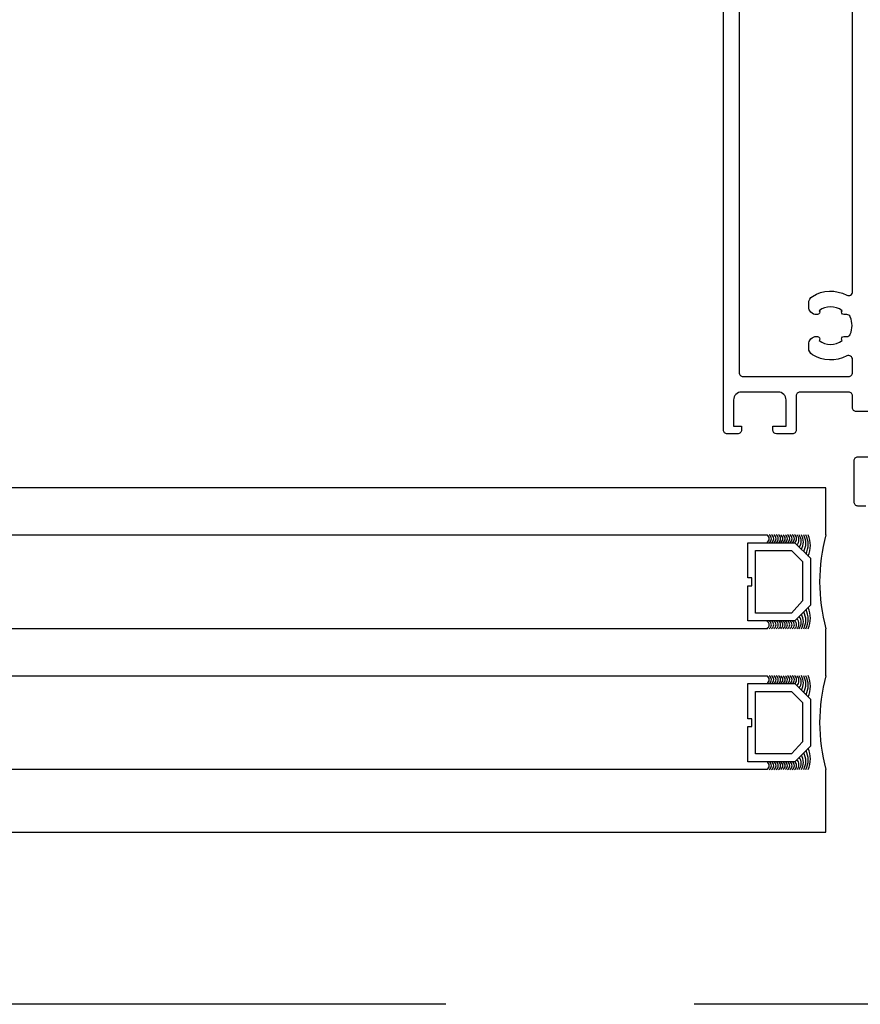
# Model space of a CAD drawing. Header units: millimetres. Extents: x 247761 to 294611, y 172579 to 236863.
# Tile 254 of 256: x 274146 to 274253, y 174620 to 174746. Entities that reach past the tile are written whole.
import ezdxf

# ---------------------------------------------------------------- set-up
doc = ezdxf.new("R2010")
doc.units = ezdxf.units.MM
doc.linetypes.add('ČÁRKOVANÁ', pattern=[19.05, 12.7, -6.35])
doc.layers.add('FASÁDA DETAILNÍ', color=4, linetype='Continuous')
doc.layers.add('NOVA', color=240, linetype='Continuous')

# ---------------------------------------------------------------- blocks, each defined once
blk = doc.blocks.new('A$C69D17D4D')
at = {"layer": 'FASÁDA DETAILNÍ'}
for p, q in [((-395.89, 1315), (-2188.5, 1315)), ((-395.89, 1309), (-395.89, 1315)), ((-2229.5, 1309), (-403.43, 1309)), ((-403.43, 1297), (-2188.5, 1297)), ((-395.89, 1291), (-395.89, 1297)), ((-2229.5, 1291), (-403.43, 1291)), ((-403.43, 1279), (-2188.5, 1279)), ((-395.89, 1271), (-395.89, 1279)), ((-2229.5, 1271), (-395.89, 1271))]:
    blk.add_line(p, q, dxfattribs=at)
at = {"layer": 'FASÁDA DETAILNÍ', "linetype": 'ČÁRKOVANÁ', "ltscale": 5}
blk.add_lwpolyline([(1651, 1249), (-24919, 1249), (-24919, 24919), (1651, 24919)], close=True, dxfattribs=at)
at = {"layer": 'FASÁDA DETAILNÍ'}
for points in [[(-390.8, 1312.68), (-391.8, 1312.68, -0.414214), (-392.3, 1313.18), (-392.3, 1318.48, -0.414214), (-391.8, 1318.98), (-389, 1318.98, 0.414214)], [(-389, 1324.75), (-392, 1324.75, -0.414214), (-392.5, 1325.25), (-392.5, 1326.75, 0.414214), (-393, 1327.25), (-399.2, 1327.25, 0.414214), (-399.7, 1326.75), (-399.7, 1322.41, -0.414214), (-400.2, 1321.91), (-402.2, 1321.91, -0.414201), (-402.7, 1322.41), (-402.7, 1322.91), (-401, 1322.91), (-401, 1326.25, 0.414214), (-402, 1327.25), (-406.7, 1327.25, 0.414214), (-407.7, 1326.25), (-407.7, 1322.91), (-406.7, 1322.91), (-406.7, 1322.41, -0.41422), (-407.2, 1321.91), (-408.5, 1321.91, -0.414214), (-409, 1322.41), (-409, 1445.42, -0.414214)], [(-407, 1443.42), (-407, 1329.75, 0.414214), (-406.5, 1329.25), (-393, 1329.25, 0.414214), (-392.5, 1329.75), (-392.5, 1331.42, 0.565741), (-393.23, 1331.86, -0.267763), (-397.63, 1332.02, -0.258777), (-398.1, 1332.86), (-398.1, 1333.35, -0.414214), (-397.1, 1334.35), (-396.99, 1334.35, -0.64518), (-396.77, 1333.85, 0.341732), (-393.83, 1333.85, -0.64518), (-393.61, 1334.35), (-393.24, 1334.35, 0.298217), (-392.78, 1334.65, 0.208712), (-392.78, 1336.85, 0.298217), (-393.24, 1337.15), (-393.61, 1337.15, -0.64518), (-393.83, 1337.65, 0.341732), (-396.77, 1337.65, -0.64518), (-396.99, 1337.15), (-397.1, 1337.15, -0.414214), (-398.1, 1338.15), (-398.1, 1338.63, -0.258777), (-397.63, 1339.48, -0.267763), (-393.23, 1339.63, 0.565741), (-392.5, 1340.08), (-392.5, 1434.1, 0.565741)]]:
    blk.add_lwpolyline(points, format="xyb", dxfattribs=at)
for points in [[(-405.89, 1308), (-399.89, 1308), (-397.89, 1306), (-397.89, 1300), (-399.89, 1298), (-405.89, 1298), (-405.89, 1302.5), (-405.39, 1302.5), (-405.39, 1303.5), (-405.89, 1303.5)], [(-404.89, 1299), (-404.89, 1307), (-400.3, 1307), (-398.89, 1305.59), (-398.89, 1300.55), (-400.3, 1299)], [(-405.89, 1290), (-399.89, 1290), (-397.89, 1288), (-397.89, 1282), (-399.89, 1280), (-405.89, 1280), (-405.89, 1284.5), (-405.39, 1284.5), (-405.39, 1285.5), (-405.89, 1285.5)], [(-404.89, 1281), (-404.89, 1289), (-400.3, 1289), (-398.89, 1287.59), (-398.89, 1282.55), (-400.3, 1281)]]:
    blk.add_lwpolyline(points, close=True, dxfattribs=at)
for centre, radius, start, end in [((-403.75, 1308.5), 0.596, 303.0366, 56.9634), ((-403.46, 1308.5), 0.596, 303.0366, 56.9634), ((-403.17, 1308.5), 0.596, 303.0366, 56.9634), ((-402.87, 1308.5), 0.596, 303.0366, 56.9634), ((-402.58, 1308.5), 0.596, 303.0366, 56.9634), ((-402.29, 1308.5), 0.596, 303.0366, 56.9634), ((-402, 1308.5), 0.596, 303.0366, 56.9634), ((-401.7, 1308.5), 0.596, 303.0366, 56.9634), ((-401.41, 1308.5), 0.596, 303.0366, 56.9634), ((-401.12, 1308.5), 0.596, 303.0366, 56.9634), ((-400.83, 1308.5), 0.596, 303.0366, 56.9634), ((-400.53, 1308.5), 0.596, 303.0366, 56.9634), ((-400.24, 1308.5), 0.596, 303.0366, 56.9634), ((-400.23, 1308.36), 0.879, 313.9949, 46.4964), ((-400.32, 1308.21), 1.26, 321.9656, 38.4996), ((-400.48, 1308.08), 1.71, 327.2949, 32.6857), ((-400.72, 1307.93), 2.25, 331.5273, 28.4028), ((-401.07, 1307.76), 2.9, 335.3067, 25.2952), ((-401.44, 1307.65), 3.55, 337.2938, 22.409), ((-374, 1303), 22.7, 164.6728, 195.3272), ((-400.48, 1297.92), 1.71, 327.3143, 32.7051), ((-400.72, 1298.07), 2.25, 331.5972, 28.4727), ((-401.07, 1298.24), 2.9, 334.7048, 24.6933), ((-401.44, 1298.35), 3.55, 337.591, 22.7062), ((-403.75, 1297.5), 0.596, 303.0366, 56.9634), ((-403.46, 1297.5), 0.596, 303.0366, 56.9634), ((-403.17, 1297.5), 0.596, 303.0366, 56.9634), ((-402.87, 1297.5), 0.596, 303.0366, 56.9634), ((-402.58, 1297.5), 0.596, 303.0366, 56.9634), ((-402.29, 1297.5), 0.596, 303.0366, 56.9634), ((-402, 1297.5), 0.596, 303.0366, 56.9634), ((-401.7, 1297.5), 0.596, 303.0366, 56.9634), ((-401.41, 1297.5), 0.596, 303.0366, 56.9634), ((-401.12, 1297.5), 0.596, 303.0366, 56.9634), ((-400.83, 1297.5), 0.596, 303.0366, 56.9634), ((-400.53, 1297.5), 0.596, 303.0366, 56.9634), ((-400.24, 1297.5), 0.596, 303.0366, 56.9634), ((-400.23, 1297.64), 0.879, 313.5036, 46.0051), ((-400.32, 1297.79), 1.26, 321.5004, 38.0344), ((-403.75, 1290.5), 0.596, 303.0366, 56.9634), ((-403.46, 1290.5), 0.596, 303.0366, 56.9634), ((-403.17, 1290.5), 0.596, 303.0366, 56.9634), ((-402.87, 1290.5), 0.596, 303.0366, 56.9634), ((-402.58, 1290.5), 0.596, 303.0366, 56.9634), ((-402.29, 1290.5), 0.596, 303.0366, 56.9634), ((-402, 1290.5), 0.596, 303.0366, 56.9634), ((-401.7, 1290.5), 0.596, 303.0366, 56.9634), ((-401.41, 1290.5), 0.596, 303.0366, 56.9634), ((-401.12, 1290.5), 0.596, 303.0366, 56.9634), ((-400.83, 1290.5), 0.596, 303.0366, 56.9634), ((-400.53, 1290.5), 0.596, 303.0366, 56.9634), ((-400.24, 1290.5), 0.596, 303.0366, 56.9634), ((-400.23, 1290.36), 0.879, 313.9949, 46.4964), ((-400.32, 1290.21), 1.26, 321.9656, 38.4996), ((-400.48, 1290.08), 1.71, 327.2949, 32.6857), ((-400.72, 1289.93), 2.25, 331.5273, 28.4028), ((-401.07, 1289.76), 2.9, 335.3067, 25.2952), ((-401.44, 1289.65), 3.55, 337.2938, 22.409), ((-374, 1285), 22.7, 164.6728, 195.3272), ((-400.72, 1280.07), 2.25, 331.5972, 28.4727), ((-401.07, 1280.24), 2.9, 334.7048, 24.6933), ((-401.44, 1280.35), 3.55, 337.591, 22.7062), ((-403.75, 1279.5), 0.596, 303.0366, 56.9634), ((-403.46, 1279.5), 0.596, 303.0366, 56.9634), ((-403.17, 1279.5), 0.596, 303.0366, 56.9634), ((-402.87, 1279.5), 0.596, 303.0366, 56.9634), ((-402.58, 1279.5), 0.596, 303.0366, 56.9634), ((-402.29, 1279.5), 0.596, 303.0366, 56.9634), ((-402, 1279.5), 0.596, 303.0366, 56.9634), ((-401.7, 1279.5), 0.596, 303.0366, 56.9634), ((-401.41, 1279.5), 0.596, 303.0366, 56.9634), ((-401.12, 1279.5), 0.596, 303.0366, 56.9634), ((-400.83, 1279.5), 0.596, 303.0366, 56.9634), ((-400.53, 1279.5), 0.596, 303.0366, 56.9634), ((-400.24, 1279.5), 0.596, 303.0366, 56.9634), ((-400.23, 1279.64), 0.879, 313.5036, 46.0051), ((-400.32, 1279.79), 1.26, 321.5004, 38.0344), ((-400.48, 1279.92), 1.71, 327.3143, 32.7051)]:
    blk.add_arc(centre, radius, start, end, dxfattribs=at)

msp = doc.modelspace()

# ---------------------------------------------------------------- block references
at = {"layer": 'NOVA', "ltscale": 300}
msp.add_blockref('A$C69D17D4D', (274644.517, 173371.259), dxfattribs=at)

doc.saveas('drawing.dxf')
